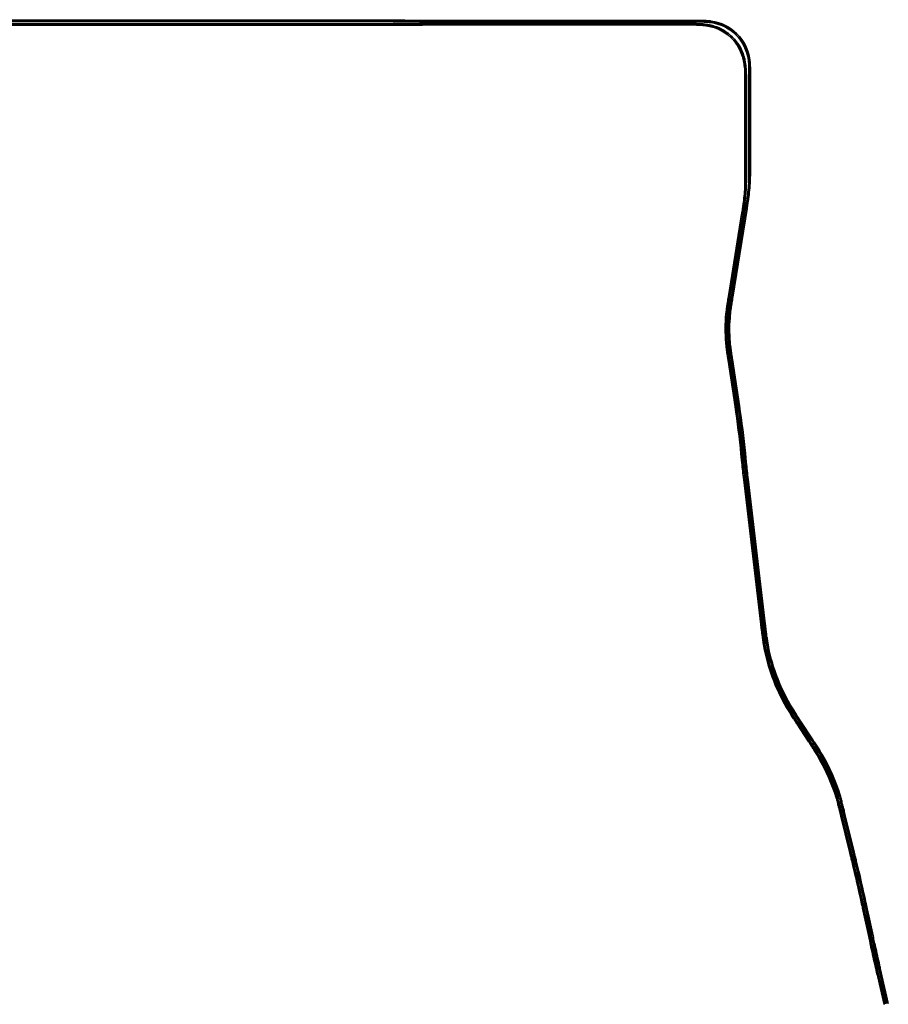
# Model space of a CAD drawing. Header units: metres. Extents: x -5203299 to 2078834, y 245743 to 5816291.
# Tile 256 of 256: x 367837 to 370060, y 5811934 to 5814455. Entities that reach past the tile are written whole.
import ezdxf

# ---------------------------------------------------------------- set-up
doc = ezdxf.new("R2010")
doc.units = ezdxf.units.M
doc.header["$LTSCALE"] = 0.5
doc.layers.add('99.04_Gleisplanung VP 02_23-EB-1236L-A-FAHRKANTE', color=150, linetype='Continuous', lineweight=35, true_color=0x007fff)
doc.layers.add('99.04_Gleisplanung VP 02_23-EB-1236R-A-FAHRKANTE', color=150, linetype='Continuous', lineweight=35, true_color=0x007fff)
doc.layers.add('Keine', color=7, linetype='Continuous', lineweight=9)

# ---------------------------------------------------------------- blocks, each defined once
blk = doc.blocks.new('_23-07-06_Massenplan_TB_Weiterführende Schule-3 (3D)')
at = {"layer": '99.04_Gleisplanung VP 02_23-EB-1236L-A-FAHRKANTE', "flags": 128}
for points in [[(1068.7, -989.2), (1062.2, -961), (1062.2, -961, -0.000172), (1060.7, -954.7), (1060.7, -954.7), (1060.7, -954.7, -0.000515), (1059.7, -950.2), (1059.7, -950.2), (1059.7, -950.2, -0.002501), (1055.3, -930.7), (1055.3, -930.7, -0.000515), (1054.3, -926.2), (1054.3, -926.2, -0.000172), (1053, -919.9), (1053, -919.9), (1048.1, -897), (1048.1, -897, 0.000172), (1046.7, -890.7), (1046.7, -890.7, 0.000516), (1045.7, -886.2), (1045.7, -886.2, 0.005497), (1035.9, -843.5), (1035.9, -843.5, 0.000516), (1034.9, -839), (1034.9, -839, 0.000172), (1033.3, -832.8), (1024.5, -796.7), (1024.5, -796.7, 0.000206), (1023.9, -793.9), (1023.9, -793.9, 0.000617), (1023.4, -791.9), (1023.4, -791.9, 0.001028), (1022.7, -789.3, 0.001439), (1022.1, -787), (1022.1, -787, 0.00185), (1021.5, -784.5), (1021.5, -784.5, 0.002262), (1020.9, -782.2, 0.002673), (1020.2, -779.7), (1020.2, -779.7, 0.003084), (1019.5, -777.4), (1019.5, -777.4), (1019.5, -777.4, 0.059038), (1001.7, -736.6), (1001.7, -736.6, 0.003084), (1000.5, -734.5, 0.002673), (999.2, -732.3, 0.002262), (997.9, -730.2), (997.9, -730.2, 0.00185), (996.5, -728.1), (996.5, -728.1, 0.001439), (995.3, -726.1, 0.001028), (993.8, -723.9, 0.000617), (992.7, -722.1), (992.7, -722.1, 0.000206), (991.1, -719.7), (991.1, -719.7), (979.6, -702.2, -0.000202), (978, -699.7), (978, -699.7, -0.000607), (976.9, -698), (976.9, -698), (976.9, -698, -0.001012), (975.4, -695.8), (975.4, -695.8, -0.001416), (974.1, -693.8), (974.1, -693.8, -0.001821), (972.8, -691.6), (972.8, -691.6, -0.002226), (971.5, -689.5, -0.00263), (970.2, -687.3), (970.2, -687.3, -0.003035), (968.9, -685.2), (968.9, -685.2, -0.089393), (945.3, -620.7, -0.003187), (944.9, -618.1), (944.9, -618.1, -0.002762), (944.5, -615.5), (944.5, -615.5), (944.5, -615.5, -0.002337), (944.1, -613), (944.1, -613, -0.001912), (943.8, -610.3, -0.001487), (943.4, -607.8, -0.001062), (943.1, -605, -0.000637), (942.8, -602.9), (942.8, -602.9, -0.000212), (942.5, -599.8), (942.5, -599.8), (925, -452.1, -0.004356), (923.1, -434.7), (922.2, -425.7), (922.2, -425.7, 0.012297), (916.1, -377), (916.1, -377), (909, -329.6), (909, -329.6, -0.00023), (908.6, -327.1), (908.6, -327.1), (908.6, -327.1, -0.000689), (908.3, -325.2), (908.3, -325.2, -0.001149), (908, -322.8, -0.001608), (907.7, -320.7), (907.7, -320.7, -0.002067), (907.4, -318.4), (907.4, -318.4), (907.4, -318.4, -0.002527), (907.2, -316.3), (907.2, -316.3, -0.002986), (906.9, -314), (906.9, -314, -0.003446), (906.7, -311.8), (906.7, -311.8), (906.7, -311.8, -0.047889), (906.8, -282.4), (906.8, -282.4), (906.8, -282.4, -0.003446), (907.1, -280.2), (907.1, -280.2, -0.002986), (907.4, -277.9), (907.4, -277.9, -0.002527), (907.6, -275.7), (907.6, -275.7), (907.6, -275.7, -0.002067), (908, -273.4), (908, -273.4), (908, -273.4), (908, -273.4, -0.001608), (908.3, -271.3), (908.3, -271.3), (908.3, -271.3, -0.001149), (908.6, -269), (908.6, -269), (908.6, -269), (908.6, -269, -0.000689), (908.9, -267.1), (908.9, -267.1), (908.9, -267.1, -0.00023), (909.4, -264.5), (922.9, -180.7, 0.000535), (923.5, -177), (923.5, -177, 0.001604), (923.9, -174.3), (923.9, -174.3), (923.9, -174.3, 0.002673), (924.4, -170.9), (924.4, -170.9, 0.003742), (924.8, -167.9), (924.8, -167.9, 0.022917), (926.2, -150.6, 0.003742), (926.2, -147.6), (926.2, -147.6, 0.002673), (926.3, -144.1), (926.3, -144.1, 0.001604), (926.3, -141.4), (926.3, -141.4, 0.000535), (926.3, -137.7), (926.3, -137.7), (926.3, -44.3), (926.3, -44.3, 0.000282), (926.3, -42.4), (926.3, -42.4), (926.3, -42.4), (926.3, -42.4, 0.000846), (926.3, -41.1), (926.3, -41.1), (926.3, -41.1, 0.001411), (926.2, -39.4), (926.2, -39.4, 0.001975), (926.2, -37.8), (926.2, -37.8, 0.005642), (926.1, -34.4), (926.1, -34.4), (926.1, -34.4, 0.0079), (926, -31.4), (926, -31.4), (926, -31.4, 0.010157), (925.6, -28.1), (925.6, -28.1, 0.012414), (925.2, -25, 0.014671), (924.6, -21.8), (924.6, -21.8, 0.016929), (923.8, -18.7), (923.8, -18.7), (923.8, -18.7, 0.253394), (894, 11.1), (894, 11.1, 0.016929), (891, 11.9), (891, 11.9, 0.014671), (887.7, 12.5), (887.7, 12.5, 0.012414), (884.7, 12.9), (884.7, 12.9, 0.010157), (881.3, 13.2), (881.3, 13.2, 0.007899), (878.3, 13.4, 0.005642), (874.9, 13.5), (874.9, 13.5, 0.001975), (873.4, 13.5), (873.4, 13.5, 0.001411), (871.6, 13.5), (871.6, 13.5), (871.6, 13.5), (871.6, 13.5, 0.000846), (870.3, 13.5), (870.3, 13.5), (870.3, 13.5), (870.3, 13.5), (870.3, 13.5, 0.000282), (868.4, 13.5), (868.4, 13.5), (611.5, 13.5), (611.5, 13.5, 0.003084), (586.9, 13.4), (586.9, 13.4), (586.9, 13.4), (586.9, 13.4), (586.9, 13.4, -0.0031), (562.1, 13.2), (562.1, 13.2), (-195.7, 13.3)], [(1070.1, -988.8), (1063.5, -960.7), (1063.5, -960.7, -0.000172), (1062.1, -954.4), (1062.1, -954.4), (1062.1, -954.4, -0.000515), (1061.1, -949.9), (1061.1, -949.9, -0.002501), (1056.7, -930.4), (1056.7, -930.4, -0.000515), (1055.7, -925.9), (1055.7, -925.9), (1055.7, -925.9), (1055.7, -925.9, -0.000172), (1054.4, -919.6), (1054.4, -919.6), (1049.5, -896.7, 0.000172), (1048.1, -890.4, 0.000516), (1047.1, -885.9, 0.005497), (1037.3, -843.1, 0.000516), (1036.3, -838.7, 0.000172), (1034.7, -832.4), (1025.9, -796.4, 0.000206), (1025.2, -793.5), (1025.2, -793.5, 0.000617), (1024.7, -791.5), (1024.7, -791.5, 0.001028), (1024.1, -788.9, 0.001439), (1023.5, -786.7, 0.00185), (1022.9, -784.2, 0.002262), (1022.2, -781.8), (1022.2, -781.8, 0.002673), (1021.5, -779.3), (1021.5, -779.3), (1021.5, -779.3, 0.003084), (1020.9, -777), (1020.9, -777, 0.059038), (1003, -735.8, 0.003084), (1001.7, -733.7, 0.002673), (1000.4, -731.5), (1000.4, -731.5, 0.002262), (999.1, -729.5), (999.1, -729.5, 0.00185), (997.7, -727.3, 0.001439), (996.5, -725.3, 0.001028), (995, -723.1, 0.000617), (993.9, -721.3), (993.9, -721.3, 0.000206), (992.3, -718.9), (992.3, -718.9), (980.8, -701.4, -0.000202), (979.2, -698.9, -0.000607), (978.1, -697.2, -0.001012), (976.6, -695, -0.001416), (975.4, -693), (975.4, -693, -0.001821), (974, -690.8), (974, -690.8, -0.002226), (972.7, -688.8, -0.00263), (971.4, -686.6, -0.003035), (970.1, -684.5, -0.089393), (946.7, -620.4), (946.7, -620.4, -0.003187), (946.3, -617.9), (946.3, -617.9), (946.3, -617.9, -0.002762), (945.9, -615.3), (945.9, -615.3, -0.002337), (945.5, -612.8, -0.001912), (945.2, -610.1), (945.2, -610.1, -0.001487), (944.9, -607.6), (944.9, -607.6), (944.9, -607.6, -0.001062), (944.5, -604.9), (944.5, -604.9), (944.5, -604.9, -0.000637), (944.3, -602.7), (944.3, -602.7), (944.3, -602.7, -0.000212), (943.9, -599.7), (926.5, -451.9, -0.004356), (924.6, -434.5), (923.7, -425.6), (923.7, -425.6, 0.012297), (917.5, -376.7), (910.4, -329.4, -0.00023), (910, -326.8), (910, -326.8, -0.000689), (909.8, -325), (909.8, -325), (909.8, -325, -0.001149), (909.4, -322.6), (909.4, -322.6, -0.001608), (909.1, -320.5, -0.002067), (908.8, -318.2), (908.8, -318.2, -0.002527), (908.6, -316.1), (908.6, -316.1), (908.6, -316.1, -0.002986), (908.3, -313.8), (908.3, -313.8), (908.3, -313.8, -0.003446), (908.1, -311.6), (908.1, -311.6, -0.047889), (908.3, -282.5), (908.3, -282.5, -0.003446), (908.5, -280.4), (908.5, -280.4), (908.5, -280.4, -0.002986), (908.8, -278.1), (908.8, -278.1), (908.8, -278.1, -0.002527), (909.1, -275.9), (909.1, -275.9), (909.1, -275.9, -0.002067), (909.4, -273.6), (909.4, -273.6), (909.4, -273.6, -0.001608), (909.7, -271.5), (909.7, -271.5), (909.7, -271.5, -0.001149), (910.1, -269.2), (910.1, -269.2), (910.1, -269.2, -0.000689), (910.4, -267.3), (910.4, -267.3, -0.00023), (910.8, -264.8), (924.3, -181, 0.000535), (924.9, -177.2, 0.001604), (925.3, -174.5), (925.3, -174.5, 0.002673), (925.8, -171.1), (925.8, -171.1), (925.8, -171.1, 0.003742), (926.2, -168.1), (926.2, -168.1), (926.2, -168.1, 0.022917), (927.6, -150.7), (927.6, -150.7, 0.003742), (927.7, -147.6, 0.002673), (927.7, -144.2, 0.001604), (927.7, -141.4, 0.000535), (927.7, -137.7), (927.7, -44.3), (927.7, -44.3), (927.7, -44.3, 0.000282), (927.7, -42.4), (927.7, -42.4), (927.7, -42.4, 0.000846), (927.7, -41.1), (927.7, -41.1), (927.7, -41.1, 0.001411), (927.7, -39.3), (927.7, -39.3), (927.7, -39.3, 0.001975), (927.7, -37.8), (927.7, -37.8), (927.7, -37.8, 0.005642), (927.6, -34.4), (927.6, -34.4), (927.6, -34.4, 0.0079), (927.4, -31.3), (927.4, -31.3, 0.010157), (927.1, -27.9), (927.1, -27.9, 0.012414), (926.6, -24.7), (926.6, -24.7), (926.6, -24.7, 0.014671), (926, -21.4), (926, -21.4, 0.016929), (925.2, -18.3, 0.253394), (894.4, 12.4, 0.016929), (891.3, 13.3), (891.3, 13.3, 0.014671), (888, 13.9), (888, 13.9, 0.012414), (884.8, 14.3, 0.010157), (881.4, 14.7), (881.4, 14.7, 0.007899), (878.4, 14.8), (878.4, 14.8), (878.4, 14.8, 0.005642), (874.9, 14.9), (874.9, 14.9, 0.001975), (873.4, 15), (873.4, 15, 0.001411), (871.7, 15), (871.7, 15), (871.7, 15), (871.7, 15, 0.000846), (870.3, 15), (870.3, 15), (870.3, 15), (870.3, 15), (870.3, 15, 0.000282), (868.4, 15), (868.4, 15), (868.4, 15), (611.5, 15), (611.5, 15, 0.003084), (586.8, 14.8), (586.8, 14.8, -0.0031), (562.1, 14.7), (-195.7, 14.7, -0.005965)]]:
    blk.add_lwpolyline(points, format="xyb", dxfattribs=at)
at = {"layer": '99.04_Gleisplanung VP 02_23-EB-1236R-A-FAHRKANTE', "flags": 128}
for points in [[(1073, -988.2), (1066.5, -960, -0.000172), (1065.1, -953.7), (1065.1, -953.7, -0.000516), (1064.1, -949.2), (1064.1, -949.2), (1064.1, -949.2, -0.0025), (1059.7, -929.7), (1059.7, -929.7, -0.000516), (1058.7, -925.3), (1058.7, -925.3, -0.000172), (1057.4, -919), (1057.4, -919), (1057.4, -919), (1052.4, -896), (1052.4, -896, 0.000172), (1051.1, -889.8), (1051.1, -889.8), (1051.1, -889.8, 0.000516), (1050.1, -885.3), (1050.1, -885.3, 0.005498), (1040.3, -842.4), (1040.3, -842.4, 0.000516), (1039.2, -837.9), (1039.2, -837.9), (1039.2, -837.9, 0.000172), (1037.7, -831.7), (1037.7, -831.7), (1028.7, -794.7, 0.000206), (1028, -791.8, 0.000617), (1027.5, -789.8, 0.001028), (1026.8, -787.3, 0.001439), (1026.3, -785, 0.00185), (1025.6, -782.5), (1025.6, -782.5, 0.002262), (1025, -780.1), (1025, -780.1, 0.002673), (1024.3, -777.7), (1024.3, -777.7, 0.003084), (1023.6, -775.3), (1023.6, -775.3, 0.059096), (1005.7, -734.1, 0.003084), (1004.4, -732, 0.002673), (1003.1, -729.8, 0.002262), (1001.8, -727.7, 0.00185), (1000.4, -725.6, 0.001439), (999.2, -723.6), (999.2, -723.6, 0.001028), (997.7, -721.4), (997.7, -721.4, 0.000617), (996.6, -719.6), (996.6, -719.6, 0.000206), (995, -717.2), (995, -717.2), (983.3, -699.4, -0.000206), (981.7, -697, -0.000617), (980.6, -695.2), (980.6, -695.2, -0.001028), (979.2, -693), (979.2, -693, -0.001439), (977.9, -691), (977.9, -691, -0.00185), (976.5, -688.8), (976.5, -688.8), (976.5, -688.8, -0.002262), (975.2, -686.8), (975.2, -686.8, -0.002673), (973.9, -684.6, -0.003084), (972.7, -682.5), (972.7, -682.5, -0.089685), (949.6, -619.2), (949.6, -619.2, -0.003084), (949.2, -616.8), (949.2, -616.8, -0.002673), (948.9, -614.3), (948.9, -614.3), (948.9, -614.3, -0.002262), (948.5, -611.9), (948.5, -611.9), (948.5, -611.9, -0.00185), (948.2, -609.4), (948.2, -609.4, -0.001439), (947.9, -607, -0.001028), (947.5, -604.4, -0.000617), (947.3, -602.3), (947.3, -602.3, -0.000206), (947, -599.5), (947, -599.5), (929.5, -451.5, -0.004356), (927.6, -434.2), (926.7, -425.3), (926.7, -425.3, 0.012297), (920.6, -376.3), (920.6, -376.3), (913.4, -329), (913.4, -329), (913.4, -329, -0.000234), (913.1, -326.4), (913.1, -326.4), (913.1, -326.4, -0.000703), (912.8, -324.5, -0.001172), (912.4, -322.2), (912.4, -322.2, -0.001641), (912.2, -320.1), (912.2, -320.1, -0.002109), (911.9, -317.8, -0.002578), (911.6, -315.6), (911.6, -315.6, -0.003047), (911.3, -313.4), (911.3, -313.4), (911.3, -313.4, -0.003516), (911.1, -311.2), (911.1, -311.2), (911.1, -311.2, -0.04729), (911.3, -283), (911.3, -283, -0.003516), (911.5, -280.8, -0.003047), (911.8, -278.6, -0.002578), (912.1, -276.4, -0.002109), (912.4, -274.1, -0.001641), (912.7, -272), (912.7, -272, -0.001172), (913.1, -269.7), (913.1, -269.7), (913.1, -269.7), (913.1, -269.7, -0.000703), (913.4, -267.8), (913.4, -267.8, -0.000234), (913.8, -265.2), (928.4, -174.5), (928.4, -174.5, 0.000486), (929, -171), (929, -171), (929, -171, 0.001457), (929.3, -168.5), (929.3, -168.5, 0.002428), (929.8, -165.4, 0.003399), (930.2, -162.6, 0.024483), (931.7, -143.7, 0.003399), (931.8, -140.8, 0.002428), (931.8, -137.7), (931.8, -137.7, 0.001457), (931.8, -135.1), (931.8, -135.1), (931.8, -135.1, 0.000486), (931.8, -131.6), (931.8, -131.6), (931.8, -34.3, 0.000515), (931.8, -32.6), (931.8, -32.6, 0.001545), (931.8, -31.3, 0.002576), (931.8, -29.7, 0.003606), (931.7, -28.3, 0.004636), (931.7, -26.7, 0.005666), (931.6, -25.3), (931.6, -25.3, 0.006697), (931.4, -23.7), (931.4, -23.7, 0.007727), (931.3, -22.2), (931.3, -22.2, 0.33882), (891.5, 17.5), (891.5, 17.5), (891.5, 17.5, 0.007727), (890.1, 17.7), (890.1, 17.7), (890.1, 17.7, 0.006697), (888.5, 17.8), (888.5, 17.8, 0.005666), (887, 17.9), (887, 17.9, 0.004636), (885.5, 18), (885.5, 18), (885.5, 18, 0.003606), (884.1, 18), (884.1, 18), (884.1, 18, 0.002576), (882.5, 18), (882.5, 18, 0.001545), (881.2, 18), (881.2, 18), (881.2, 18), (881.2, 18, 0.000515), (879.5, 18), (879.5, 18), (611.5, 18), (611.5, 18), (611.5, 18, -0.00304), (587.2, 18.2), (587.2, 18.2), (587.2, 18.2, 0.003024), (563, 18.3), (563, 18.3), (563, 18.3), (563, 18.3), (-195.6, 18.4)], [(1071.6, -988.5), (1065.1, -960.3), (1065.1, -960.3, -0.000172), (1063.7, -954), (1063.7, -954), (1063.7, -954, -0.000516), (1062.7, -949.6), (1062.7, -949.6), (1062.7, -949.6, -0.0025), (1058.3, -930), (1058.3, -930), (1058.3, -930, -0.000516), (1057.3, -925.6), (1057.3, -925.6), (1057.3, -925.6, -0.000172), (1056, -919.3), (1056, -919.3), (1051, -896.3, 0.000172), (1049.7, -890.1, 0.000516), (1048.7, -885.6), (1048.7, -885.6, 0.005498), (1038.9, -842.7), (1038.9, -842.7, 0.000516), (1037.8, -838.3, 0.000172), (1036.3, -832.1), (1036.3, -832.1), (1027.3, -795), (1027.3, -795, 0.000206), (1026.6, -792.2), (1026.6, -792.2, 0.000617), (1026.1, -790.2, 0.001028), (1025.4, -787.6, 0.001439), (1024.9, -785.3, 0.00185), (1024.2, -782.8), (1024.2, -782.8, 0.002262), (1023.6, -780.5), (1023.6, -780.5, 0.002673), (1022.9, -778.1), (1022.9, -778.1, 0.003084), (1022.2, -775.7), (1022.2, -775.7), (1022.2, -775.7, 0.059096), (1004.4, -734.8), (1004.4, -734.8, 0.003084), (1003.2, -732.7, 0.002673), (1001.9, -730.6, 0.002262), (1000.6, -728.5), (1000.6, -728.5, 0.00185), (999.2, -726.3), (999.2, -726.3), (999.2, -726.3, 0.001439), (998, -724.3), (998, -724.3, 0.001028), (996.5, -722.1, 0.000617), (995.4, -720.4), (995.4, -720.4, 0.000206), (993.8, -718), (982.1, -700.2), (982.1, -700.2), (982.1, -700.2, -0.000206), (980.5, -697.7), (980.5, -697.7), (980.5, -697.7, -0.000617), (979.4, -696), (979.4, -696, -0.001028), (977.9, -693.8), (977.9, -693.8, -0.001439), (976.7, -691.8), (976.7, -691.8, -0.00185), (975.3, -689.6), (975.3, -689.6, -0.002262), (974, -687.5), (974, -687.5, -0.002673), (972.7, -685.3), (972.7, -685.3, -0.003084), (971.4, -683.2), (971.4, -683.2, -0.089685), (948.2, -619.5, -0.003084), (947.8, -617.1, -0.002673), (947.4, -614.5), (947.4, -614.5, -0.002262), (947.1, -612.1), (947.1, -612.1, -0.00185), (946.7, -609.6, -0.001439), (946.4, -607.2), (946.4, -607.2, -0.001028), (946.1, -604.6), (946.1, -604.6), (946.1, -604.6, -0.000617), (945.9, -602.5), (945.9, -602.5, -0.000206), (945.5, -599.6), (928.1, -451.7), (928.1, -451.7, -0.004356), (926.2, -434.4), (926.2, -434.4), (925.3, -425.4, 0.012297), (919.1, -376.5), (912, -329.2), (912, -329.2, -0.000234), (911.6, -326.6), (911.6, -326.6), (911.6, -326.6, -0.000703), (911.4, -324.7), (911.4, -324.7), (911.4, -324.7, -0.001172), (911, -322.4), (911, -322.4), (911, -322.4, -0.001641), (910.7, -320.3), (910.7, -320.3, -0.002109), (910.4, -318), (910.4, -318, -0.002578), (910.2, -315.8), (910.2, -315.8, -0.003047), (909.9, -313.5), (909.9, -313.5, -0.003516), (909.7, -311.3), (909.7, -311.3), (909.7, -311.3, -0.04729), (909.9, -282.9), (909.9, -282.9, -0.003516), (910.1, -280.7), (910.1, -280.7, -0.003047), (910.4, -278.4), (910.4, -278.4, -0.002578), (910.6, -276.2), (910.6, -276.2, -0.002109), (911, -273.9), (911, -273.9), (911, -273.9, -0.001641), (911.3, -271.8), (911.3, -271.8), (911.3, -271.8, -0.001172), (911.7, -269.5), (911.7, -269.5), (911.7, -269.5, -0.000703), (911.9, -267.6), (911.9, -267.6), (911.9, -267.6), (911.9, -267.6, -0.000234), (912.4, -265), (912.4, -265), (927, -174.2, 0.000486), (927.5, -170.8, 0.001457), (927.9, -168.3), (927.9, -168.3, 0.002428), (928.4, -165.2, 0.003399), (928.8, -162.4), (928.8, -162.4, 0.024483), (930.3, -143.6), (930.3, -143.6, 0.003399), (930.3, -140.8, 0.002428), (930.4, -137.6, 0.001457), (930.4, -135.1), (930.4, -135.1), (930.4, -135.1, 0.000486), (930.4, -131.6), (930.4, -131.6), (930.4, -34.3), (930.4, -34.3, 0.000515), (930.4, -32.6), (930.4, -32.6, 0.001545), (930.4, -31.3), (930.4, -31.3, 0.002576), (930.3, -29.7), (930.3, -29.7, 0.003606), (930.3, -28.3, 0.004636), (930.2, -26.8, 0.005666), (930.1, -25.4, 0.006697), (930, -23.9), (930, -23.9, 0.007727), (929.8, -22.4), (929.8, -22.4), (929.8, -22.4, 0.33882), (891.3, 16.1), (891.3, 16.1), (891.3, 16.1, 0.007727), (889.9, 16.2), (889.9, 16.2), (889.9, 16.2), (889.9, 16.2, 0.006697), (888.4, 16.4), (888.4, 16.4), (888.4, 16.4, 0.005666), (887, 16.5), (887, 16.5), (887, 16.5, 0.004636), (885.4, 16.5), (885.4, 16.5), (885.4, 16.5), (885.4, 16.5, 0.003606), (884, 16.6), (884, 16.6), (884, 16.6, 0.002576), (882.5, 16.6), (882.5, 16.6), (882.5, 16.6), (882.5, 16.6), (882.5, 16.6, 0.001545), (881.2, 16.6), (881.2, 16.6, 0.000515), (879.5, 16.6), (611.5, 16.6, -0.00304), (587.2, 16.7), (587.2, 16.7), (587.2, 16.7, 0.003024), (563, 16.9), (-195.6, 16.9, -0.005965)]]:
    blk.add_lwpolyline(points, format="xyb", dxfattribs=at)

msp = doc.modelspace()

# ---------------------------------------------------------------- block references
at = {"layer": 'Keine', "color": 1, "xscale": 2.5, "yscale": 2.5, "zscale": 2.5}
msp.add_blockref('_23-07-06_Massenplan_TB_Weiterführende Schule-3 (3D)', (367377.8, 5814407.2), dxfattribs=at)

doc.saveas('drawing.dxf')
